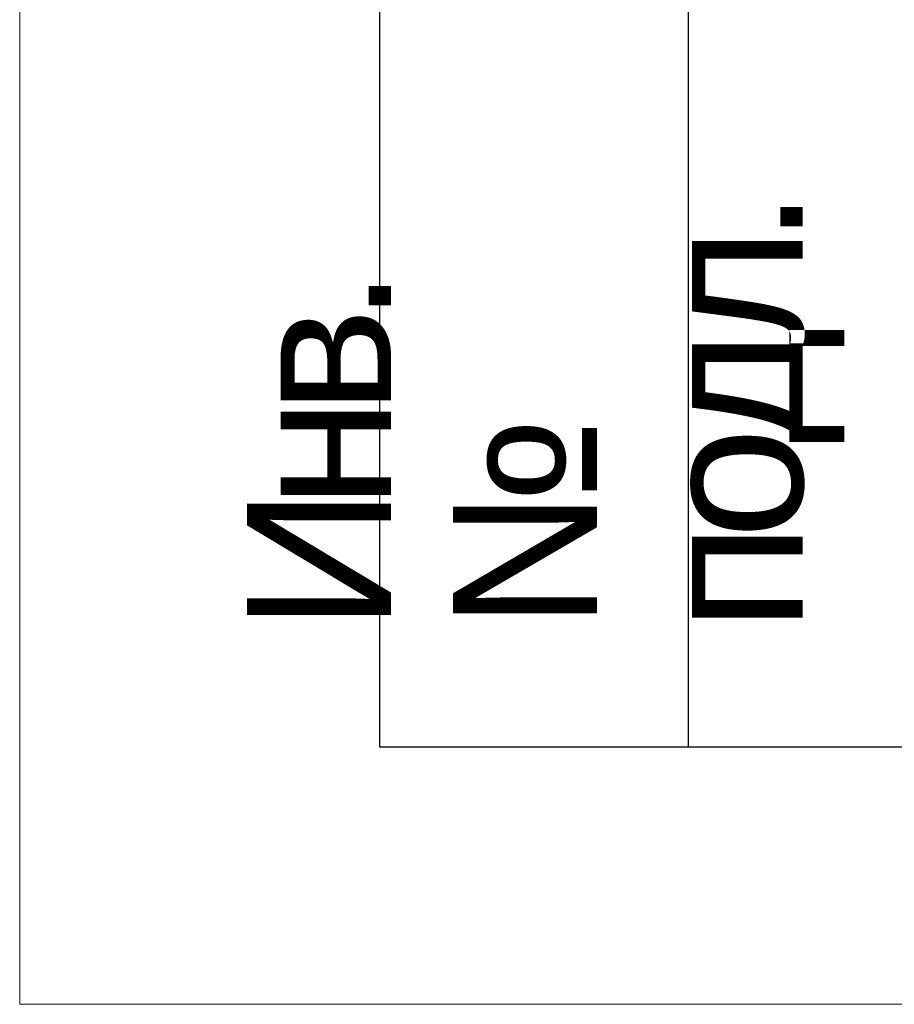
# Model space of a CAD drawing. Header units: millimetres. Extents: x -940021 to 134920, y -142393 to 90944.
# Tile 2 of 4: x -940021 to -938320, y -44628 to -42712. Entities that reach past the tile are written whole.
import ezdxf

# ---------------------------------------------------------------- set-up
doc = ezdxf.new("R2010")
doc.units = ezdxf.units.MM
doc.layers.add('формат', color=250, linetype='Continuous')
doc.styles.add('Arial', font='arial.ttf', dxfattribs={"width": 0.9, "height": 700})

# ---------------------------------------------------------------- blocks, each defined once
blk = doc.blocks.new('*U228')
for p, q in [((-587, 5), (-587, 90)), ((-581, 5), (-581, 90)), ((-574, 5), (-587, 5))]:
    blk.add_line(p, q)
at = {"color": 0, "lineweight": 0}
blk.add_lwpolyline([(-594, 0), (0, 0), (0, 420), (-594, 420)], close=True, dxfattribs=at)
at = {"insert": (-583.773, 7.248), "char_height": 2.8, "width": 0.2, "attachment_point": 4, "rotation": 90, "line_spacing_factor": 0.857143, "style": 'Arial'}
blk.add_mtext('{\\W0.5838;\\T0.8; \\W1;Инв. № подл.}', dxfattribs=at)
at = {"style": 'Arial', "width": 0.9, "flags": 8}
blk.add_attdef('FORMAT', (-36.872, 1.257), '', height=2.8, dxfattribs=at)

msp = doc.modelspace()

# ---------------------------------------------------------------- block references
at = {"layer": 'формат', "xscale": 100, "yscale": 100, "zscale": 100}
msp.add_blockref('*U228', (-880620.7, -44627.5), dxfattribs=at)

doc.saveas('drawing.dxf')
